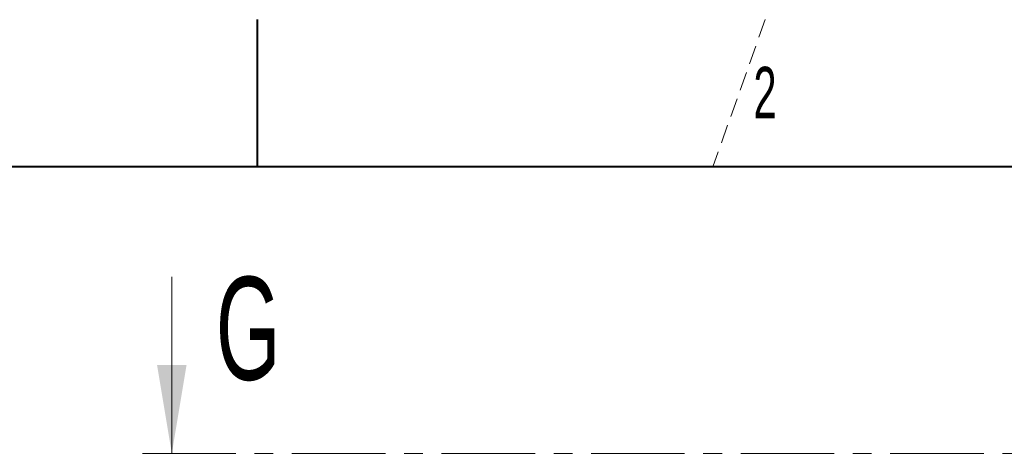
# Model space of a CAD drawing. Header units: millimetres. Extents: x 0 to 8410, y 0 to 5940.
# Tile 113 of 256: x 544 to 1213, y 5645 to 5940. Entities that reach past the tile are written whole.
import ezdxf

# ---------------------------------------------------------------- set-up
doc = ezdxf.new("R2010")
doc.units = ezdxf.units.MM
doc.header["$LTSCALE"] = 10
doc.linetypes.add('CENTER', pattern=[10.16, 6.35, -1.27, 1.27, -1.27])
doc.linetypes.add('HIDDEN', pattern=[1.905, 1.27, -0.635])
doc.styles.add('SLDTEXTSTYLE0', font='TXT', dxfattribs={"width": 0.605})

msp = doc.modelspace()

# ---------------------------------------------------------------- linework, layer by layer
at = {"color": 7, "linetype": 'Continuous', "lineweight": 40}
for p, q in [((705, 5940), (705, 5840)), ((8310, 5840), (200, 5840))]:
    msp.add_line(p, q, dxfattribs=at)
at = {"color": 7, "linetype": 'HIDDEN', "lineweight": 15}
msp.add_line((1050, 5940), (1014.646465, 5840), dxfattribs=at)
at = {"color": 7, "linetype": 'Continuous', "lineweight": 0}
msp.add_line((647.062487, 5765.050987), (647.062487, 5645.050987), dxfattribs=at)
at = {"color": 7, "linetype": 'CENTER', "lineweight": 0}
msp.add_line((627.062487, 5645.050987), (1350.976735, 5645.050987), dxfattribs=at)
at = {"color": 7, "linetype": 'Continuous', "lineweight": 0}
msp.add_solid([(647.062487, 5645.050987), (657.062487, 5705.050987), (637.062487, 5705.050987)], dxfattribs=at)

# ---------------------------------------------------------------- texts
at = {"color": 7, "linetype": 'Continuous', "lineweight": 0, "insert": (1042.098353, 5907.903604), "char_height": 35, "attachment_point": 1, "style": 'SLDTEXTSTYLE0'}
msp.add_mtext('2', dxfattribs=at)
at = {"color": 7, "linetype": 'Continuous', "insert": (676.96739, 5765.050987), "char_height": 70, "attachment_point": 1, "style": 'SLDTEXTSTYLE0'}
msp.add_mtext('G', dxfattribs=at)

doc.saveas('drawing.dxf')
